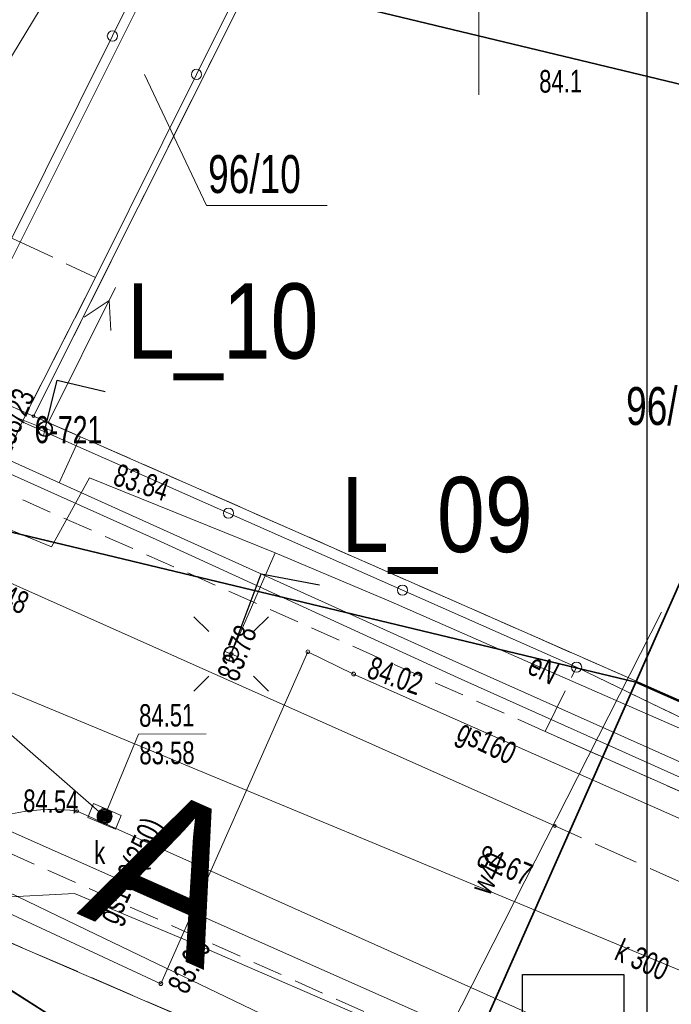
# Model space of a CAD drawing. Header units: metres. Extents: x -1013 to 1491576, y -5789570 to 1032.
# Tile 37 of 62: x -17 to 4, y 32 to 65. Entities that reach past the tile are written whole.
import ezdxf
from ezdxf.xclip import XClip

# ---------------------------------------------------------------- set-up
doc = ezdxf.new("R2010")
doc.units = ezdxf.units.M
doc.header["$MEASUREMENT"] = 0
doc.header["$XCLIPFRAME"] = 0
for name, pattern in [('2_KTCR02', [1.5, 1, -0.5]), ('2_KTJZ01', [2, 1.5, -0.5]), ('2_KTPL01', [2, 1.5, -0.5]), ('4_SUPT_P_01', [2.5, 2, -0.5]), ('GUK', [2, 1.5, -0.5]), ('GUZ', [1, 0.5, -0.5])]:
    doc.linetypes.add(name, pattern=pattern)
doc.layers.add('700-L Mapa 1_1000 dwg', color=7, linetype='Continuous')
for name, color, linetype, lineweight in [('703-L Płaszczyzny podejścia 2D3', 152, 'Continuous', 30), ('703-L Płaszczyzny podejścia 2D38', 171, 'Continuous', 35), ('704-L Płaszczyzny podejścia 3D2', 4, 'Continuous', 20), ('704-L Płaszczyzny podejścia 3D38', 171, 'Continuous', 35), ('708-L Opisy sytuacji 1_1000 do legendy85', 1, 'Continuous', 25), ('708-L Opisy_ numeracja obiektów85', 1, 'Continuous', 25), ('722-L Obiekty_Latarnie_ słupy_ anteny1', 7, 'Continuous', 13), ('798-L Zakres inwestycji9', 142, 'Continuous', 70), ('ex_02_DXF_MZ_5_Dzialki7', 9, 'Continuous', 18), ('ex_02_DXF_MZ_5_Kontury3', 9, 'Continuous', 18), ('ex_02_DXF_MZ_5_KTCR_L_17', 9, 'Continuous', 18), ('ex_02_DXF_MZ_5_KTJZ_L_07', 9, 'Continuous', 18), ('ex_02_DXF_MZ_5_KTKR_L_07', 9, 'Continuous', 18), ('ex_02_DXF_MZ_5_KTOK_L_17', 9, 'Continuous', 18), ('ex_02_DXF_MZ_5_KTOK_L_47', 9, 'Continuous', 18), ('ex_02_DXF_MZ_5_KTPL_L_07', 9, 'Continuous', 18), ('ex_02_DXF_MZ_5_Numery_dzialek7', 9, 'Continuous', 18), ('ex_02_DXF_MZ_5_Numery_punktow7', 9, 'Continuous', 18), ('ex_02_DXF_MZ_5_Podzial_sekcyjny_krzyze7', 9, 'Continuous', 18), ('ex_02_DXF_MZ_5_Punkty7', 9, 'Continuous', 18), ('ex_02_DXF_MZ_5_RTPW_T_07', 9, 'Continuous', 18), ('ex_02_DXF_MZ_5_RTPW_T_17', 9, 'Continuous', 18), ('ex_02_DXF_MZ_5_SUOG_L_052', 9, 'Continuous', 18), ('ex_02_DXF_MZ_5_SUOW_L_05', 9, 'Continuous', 18), ('ex_02_DXF_MZ_5_SUPE_D_L_31', 9, 'Continuous', 18), ('ex_02_DXF_MZ_5_SUPE_D_T_07', 9, 'Continuous', 18), ('ex_02_DXF_MZ_5_SUPE_E_T_31', 9, 'Continuous', 18), ('ex_02_DXF_MZ_5_SUPE_L_31', 9, 'Continuous', 18), ('ex_02_DXF_MZ_5_SUPG_E_T_27', 9, 'Continuous', 18), ('ex_02_DXF_MZ_5_SUPG_L_252', 9, 'Continuous', 18), ('ex_02_DXF_MZ_5_SUPK_D_L_434', 9, 'Continuous', 18), ('ex_02_DXF_MZ_5_SUPK_E_T_434', 9, 'Continuous', 18), ('ex_02_DXF_MZ_5_SUPK_L_434', 9, 'Continuous', 18), ('ex_02_DXF_MZ_5_SUPP_E_T_630', 9, 'Continuous', 18), ('ex_02_DXF_MZ_5_SUPP_L_630', 9, 'Continuous', 18), ('ex_02_DXF_MZ_5_SUPT_D_L_030', 9, 'Continuous', 18), ('ex_02_DXF_MZ_5_SUPW_E_T_05', 9, 'Continuous', 18), ('ex_02_DXF_MZ_5_SUPW_L_05', 9, 'Continuous', 18), ('ex_02_DXF_MZ_5_SUSM_D_T_07', 9, 'Continuous', 18), ('ex_02_DXF_MZ_5_SUSM_D_T_37', 9, 'Continuous', 18), ('ex_02_DXF_MZ_5_SUTE_T_01', 9, 'Continuous', 18), ('ex_02_DXF_MZ_5_SUTG_T_052', 9, 'Continuous', 18), ('ex_02_DXF_MZ_5_SUTK_T_034', 9, 'Continuous', 18), ('ex_02_DXF_MZ_5_SUUK_D_T_97', 9, 'Continuous', 18), ('ex_02_DXF_MZ_5_SUUK_E_T_77', 9, 'Continuous', 18), ('ex_02_DXF_MZ_5_SUUK_T_07', 9, 'Continuous', 18), ('ex_02_DXF_MZ_5_Uzytki3', 9, 'Continuous', 18)]:
    doc.layers.add(name, color=color, linetype=linetype, lineweight=lineweight)
doc.styles.add('STYL_AUTOMATYCZNY_1', font='arial.ttf', dxfattribs={"width": 0.7})
doc.styles.add('STYL_AUTOMATYCZNY_2', font='arial.ttf')
doc.styles.add('STYL_AUTOMATYCZNY_3', font='ARIALN.TTF')
doc.dimstyles.new('STYL_AUTOMATYCZNY__1', dxfattribs={"dimtxt": 0.18, "dimasz": 0.912, "dimexe": 0.18, "dimexo": 0.0625, "dimgap": 0, "dimtad": 0, "dimtih": 1, "dimtoh": 1, "dimdec": 4, "dimzin": 0, "dimdsep": 46, "dimcen": 0.09, "dimadec": 0, "dimazin": 0, "dimtfac": 1, "dimtdec": 4, "dimtmove": 0, "dimatfit": 3, "dimldrblk": 'ARROWHEAD_7', "dimfxl": 1, "dimtolj": 1, "dimtzin": 0, "dimarcsym": 0})

# ---------------------------------------------------------------- blocks, each defined once
blk = doc.blocks.new('Rysunek_1_5', base_point=(-7447251.91, -5789835.327))
at = {"layer": 'ex_02_DXF_MZ_5_Dzialki7', "color": 9, "linetype": 'Continuous', "lineweight": 18}
for p, q in [((-19.445, 52.706), (-8.36, 74.856)), ((-16.707, 51.495), (-5.612, 73.675)), ((-19.445, 52.706), (-16.707, 51.495)), ((-16.707, 51.495), (16.017, 37.104)), ((-42.33, 44.713), (161.19, -43.067))]:
    blk.add_line(p, q, dxfattribs=at)
at = {"layer": 'ex_02_DXF_MZ_5_Kontury3', "color": 9, "linetype": 'GUK', "lineweight": 18}
for p, q in [((9.132, 103.142), (-16.707, 51.495)), ((-16.707, 51.495), (-19.445, 52.706)), ((-16.707, 51.495), (11.443, 39.112)), ((-42.331, 44.714), (102.61, -17.792))]:
    blk.add_line(p, q, dxfattribs=at)
at = {"layer": 'ex_02_DXF_MZ_5_KTCR_L_17', "color": 9, "linetype": '2_KTCR02', "lineweight": 18}
for p, q in [((0.3, 41.013), (-18.04, 49.143)), ((31.23, 15.163), (-19.02, 37.653))]:
    blk.add_line(p, q, dxfattribs=at)
at = {"layer": 'ex_02_DXF_MZ_5_KTCR_L_17', "color": 9, "linetype": 'Continuous', "lineweight": 18}
blk.add_line((9.37, 36.973), (0.3, 41.013), dxfattribs=at)
at = {"layer": 'ex_02_DXF_MZ_5_KTJZ_L_07', "color": 9, "linetype": '2_KTJZ01', "lineweight": 18}
blk.add_line((6.98, 35.043), (0.62, 37.873), dxfattribs=at)
at = {"layer": 'ex_02_DXF_MZ_5_KTKR_L_07', "color": 9, "linetype": 'Continuous', "lineweight": 18}
for p, q in [((0.62, 37.873), (-18.54, 46.423)), ((32.42, 17.033), (-15.26, 38.363))]:
    blk.add_line(p, q, dxfattribs=at)
blk.add_arc((-16.11, 32.554), 5.871, 81.6753, 119.7111, dxfattribs=at)
at = {"layer": 'ex_02_DXF_MZ_5_KTOK_L_17', "color": 9, "linetype": 'Continuous', "lineweight": 18}
for p, q in [((1.34, 43.153), (4.453, 41.645)), ((4.228, 41.754), (5.578, 41.1))]:
    blk.add_line(p, q, dxfattribs=at)
blk.add_circle((1.34, 43.153), 0.17, dxfattribs=at)
at = {"layer": 'ex_02_DXF_MZ_5_KTOK_L_47', "color": 9, "linetype": 'Continuous', "lineweight": 18}
for p, q in [((-14.088, 64.127), (-10.723, 70.888)), ((-7.933, 69.601), (-11.292, 62.852)), ((-17.43, 57.413), (-14.088, 64.127)), ((-11.292, 62.852), (-14.65, 56.103)), ((-14.65, 56.103), (-17.09, 51.303)), ((-17.09, 51.303), (-10.23, 48.27)), ((-10.23, 48.27), (-4.445, 45.711)), ((-4.445, 45.711), (1.34, 43.153))]:
    blk.add_line(p, q, dxfattribs=at)
for centre in [(-14.088, 64.127), (-11.292, 62.852), (-10.23, 48.27), (-4.445, 45.711)]:
    blk.add_circle(centre, 0.17, dxfattribs=at)
at = {"layer": 'ex_02_DXF_MZ_5_KTPL_L_07', "color": 9, "linetype": '2_KTPL01', "lineweight": 18}
for p, q in [((-17.43, 57.413), (-14.65, 56.103)), ((-14.65, 56.103), (-17.09, 51.303)), ((-17.09, 51.303), (-18.04, 49.143)), ((0.3, 41.013), (1.34, 43.153)), ((1.34, 43.153), (8.69, 39.593)), ((9.37, 36.973), (0.3, 41.013))]:
    blk.add_line(p, q, dxfattribs=at)
at = {"layer": 'ex_02_DXF_MZ_5_Numery_dzialek7', "color": 9, "linetype": 'Continuous', "lineweight": 18}
for p, q in [((-13.016, 62.852), (-10.96, 58.489)), ((-10.96, 58.489), (-6.947, 58.489))]:
    blk.add_line(p, q, dxfattribs=at)
at = {"layer": 'ex_02_DXF_MZ_5_Podzial_sekcyjny_krzyze7', "color": 9, "linetype": 'Continuous', "lineweight": 18}
blk.add_line((-1.91, 62.173), (-1.91, 67.173), dxfattribs=at)
at = {"layer": 'ex_02_DXF_MZ_5_Punkty7', "color": 9, "linetype": 'Continuous', "lineweight": 18}
blk.add_circle((-16.707, 51.495), 0.045, dxfattribs=at)
at = {"layer": 'ex_02_DXF_MZ_5_RTPW_T_17', "color": 9, "linetype": 'Continuous', "lineweight": 18}
for centre in [(-15.26, 38.363), (0.62, 37.873)]:
    blk.add_circle(centre, 0.045, dxfattribs=at)
at = {"layer": 'ex_02_DXF_MZ_5_SUOG_L_052', "color": 9, "linetype": 'Continuous', "lineweight": 18}
blk.add_line((-7.59, 43.663), (-12.48, 32.633), dxfattribs=at)
at = {"layer": 'ex_02_DXF_MZ_5_SUOW_L_05', "color": 9, "linetype": 'Continuous', "lineweight": 18}
blk.add_line((-3.79, 29.343), (4.16, 44.983), dxfattribs=at)
at = {"layer": 'ex_02_DXF_MZ_5_SUPE_D_L_31', "color": 9, "linetype": 'Continuous', "lineweight": 18}
for p, q in [((-23.087, 50.02), (-16.116, 47.149)), ((-16.116, 47.149), (-14.852, 49.438)), ((-14.852, 49.438), (-8.674, 46.951)), ((-8.674, 46.951), (-10.141, 43.591)), ((-8.674, 46.951), (-4.822, 45.318)), ((-4.822, 45.318), (-0.208, 43.3)), ((-0.208, 43.3), (6.102, 40.535)), ((-15.345, 35.633), (-18.974, 35.438)), ((-11.273, 33.922), (-15.345, 35.633)), ((2.711, 27.88), (-11.273, 33.922))]:
    blk.add_line(p, q, dxfattribs=at)
at = {"layer": 'ex_02_DXF_MZ_5_SUPE_D_T_07', "color": 9, "linetype": 'Continuous', "lineweight": 18}
for p, q in [((-16.212, 51.292), (-13.981, 55.766)), ((-15.031, 54.781), (-14.197, 55.333)), ((-14.197, 55.333), (-14.136, 54.335))]:
    blk.add_line(p, q, dxfattribs=at)
at = {"layer": 'ex_02_DXF_MZ_5_SUPE_L_31', "color": 9, "linetype": 'Continuous', "lineweight": 18}
blk.add_line((-21.206, 52.999), (-16.556, 51.16), dxfattribs=at)
at = {"layer": 'ex_02_DXF_MZ_5_SUPG_L_252', "color": 9, "linetype": 'Continuous', "lineweight": 18}
for p, q in [((-7.59, 43.663), (-12.48, 32.633)), ((-6.07, 42.923), (-7.59, 43.663)), ((8.44, 36.493), (-6.07, 42.923)), ((-12.48, 32.633), (-19.98, 36.113))]:
    blk.add_line(p, q, dxfattribs=at)
at = {"layer": 'ex_02_DXF_MZ_5_SUPK_D_L_434', "color": 9, "linetype": 'Continuous', "lineweight": 18}
for q in [(7.643, 31.885), (-14.35, 38.193)]:
    blk.add_line((-20.52, 43.573), q, dxfattribs=at)
at = {"layer": 'ex_02_DXF_MZ_5_SUPK_L_434', "color": 9, "linetype": 'Continuous', "lineweight": 18}
for p, q in [((-15, 67.493), (-21.35, 57.003)), ((-27.97, 42.343), (7.52, 26.613))]:
    blk.add_line(p, q, dxfattribs=at)
at = {"layer": 'ex_02_DXF_MZ_5_SUPP_L_630', "color": 9, "linetype": '4_SUPT_P_01', "lineweight": 18}
blk.add_line((-15.858, 49.275), (-15.155, 50.809), dxfattribs=at)
at = {"layer": 'ex_02_DXF_MZ_5_SUPT_D_L_030', "color": 9, "linetype": 'Continuous', "lineweight": 18}
for p, q in [((-2.678, 43.333), (-39.919, 60.123)), ((-25.88, 53.341), (-12.638, 47.393)), ((-12.638, 47.393), (-2.594, 42.794)), ((18.861, 33.704), (-2.678, 43.333)), ((-2.594, 42.794), (16.628, 34.178))]:
    blk.add_line(p, q, dxfattribs=at)
at = {"layer": 'ex_02_DXF_MZ_5_SUPW_L_05', "color": 9, "linetype": 'Continuous', "lineweight": 18}
for p, q in [((-3.79, 29.343), (4.16, 44.983)), ((-14.95, 34.423), (-18.99, 36.363)), ((-3.96, 29.143), (-14.95, 34.423))]:
    blk.add_line(p, q, dxfattribs=at)
at = {"layer": 'ex_02_DXF_MZ_5_SUSM_D_T_07', "color": 9, "linetype": 'Continuous', "lineweight": 18}
for p, q in [((-10.883, 44.333), (-11.378, 44.828)), ((-9.398, 44.333), (-8.903, 44.828)), ((-10.883, 42.848), (-11.378, 42.353)), ((-9.398, 42.848), (-8.903, 42.353))]:
    blk.add_line(p, q, dxfattribs=at)
at = {"layer": 'ex_02_DXF_MZ_5_SUSM_D_T_37', "color": 9, "linetype": 'Continuous', "lineweight": 18}
for centre in [(-16.324, 51.068), (-10.141, 43.591)]:
    blk.add_circle(centre, 0.25, dxfattribs=at)
at = {"layer": 'ex_02_DXF_MZ_5_SUTG_T_052', "color": 9, "linetype": 'Continuous', "lineweight": 18}
for centre in [(-7.59, 43.663), (-6.07, 42.923), (-12.48, 32.633)]:
    blk.add_circle(centre, 0.0625, dxfattribs=at)
at = {"layer": 'ex_02_DXF_MZ_5_SUTK_T_034', "color": 9, "linetype": 'Continuous', "lineweight": 18}
for p, q in [((-14.35, 38.193), (-13.226, 40.92)), ((-13.226, 40.92), (-10.974, 40.936))]:
    blk.add_line(p, q, dxfattribs=at)
at = {"layer": 'ex_02_DXF_MZ_5_SUUK_D_T_97', "color": 9, "linetype": 'Continuous', "lineweight": 18}
for radius in [0.25, 0.225, 0.2, 0.175, 0.15, 0.125, 0.1, 0.075, 0.05, 0.025, 0.00715]:
    blk.add_circle((-14.35, 38.193), radius, dxfattribs=at)
at = {"layer": 'ex_02_DXF_MZ_5_SUUK_T_07', "color": 9, "linetype": 'Continuous', "lineweight": 18}
for p, q in [((-14.908, 38.159), (-14.712, 38.619)), ((-14.712, 38.619), (-13.792, 38.227)), ((-14.413, 38.491), (-14.609, 38.031)), ((-14.091, 38.354), (-14.287, 37.894)), ((-13.987, 37.767), (-14.908, 38.159)), ((-13.792, 38.227), (-13.987, 37.767))]:
    blk.add_line(p, q, dxfattribs=at)
at = {"layer": 'ex_02_DXF_MZ_5_Uzytki3', "color": 9, "linetype": 'GUZ', "lineweight": 18}
for p, q in [((-16.707, 51.495), (9.132, 103.142)), ((-19.445, 52.706), (-16.707, 51.495)), ((-16.707, 51.495), (11.443, 39.112)), ((-42.331, 44.714), (102.61, -17.792))]:
    blk.add_line(p, q, dxfattribs=at)
at = {"layer": 'ex_02_DXF_MZ_5_Numery_dzialek7', "color": 9, "linetype": 'Continuous', "lineweight": 18, "char_height": 1.26, "attachment_point": 1, "style": 'STYL_AUTOMATYCZNY_1'}
for s, insert in [('\\A1;{\\pql;\\fArial|b0|i0|c238|p0;\\W0.700000;96/10}', (-10.908, 60.169)), ('\\A1;{\\pql;\\fArial|b0|i0|c238|p0;\\W0.700000;96/14}', (2.985, 52.46))]:
    blk.add_mtext(s, dxfattribs=dict(at, insert=insert))
at = {"layer": 'ex_02_DXF_MZ_5_Numery_punktow7', "color": 9, "linetype": 'Continuous', "lineweight": 18, "insert": (-16.678, 51.495), "char_height": 0.9, "attachment_point": 1, "style": 'STYL_AUTOMATYCZNY_1'}
blk.add_mtext('\\A1;{\\pql;\\fArial|b0|i0|c238|p0;\\W0.700000;6-721}', dxfattribs=at)
at = {"layer": 'ex_02_DXF_MZ_5_RTPW_T_07', "color": 9, "linetype": 'Continuous', "lineweight": 18, "insert": (0.094, 62.994), "char_height": 0.75, "attachment_point": 1, "rotation": 0.4031, "style": 'STYL_AUTOMATYCZNY_1'}
blk.add_mtext('\\A1;{\\pql;\\fArial|b0|i0|c238|p0;\\W0.700000;84.1}', dxfattribs=at)
at = {"layer": 'ex_02_DXF_MZ_5_RTPW_T_17', "color": 9, "linetype": 'Continuous', "lineweight": 18, "char_height": 0.75, "style": 'STYL_AUTOMATYCZNY_1'}
for s, insert, attachment_point, rotation in [('\\A1;{\\pql;\\fArial|b0|i0|c238|p0;\\W0.700000;84.48}', (-18.458, 46.334), 1, 335.4804), ('\\A1;{\\pql;\\fArial|b0|i0|c238|p0;\\W0.700000;84.54}', (-17.063, 38.332), 7, 358.461), ('\\A1;{\\pql;\\fArial|b0|i0|c238|p0;\\W0.700000;84.67}', (-1.745, 37.266), 1, 337.3062)]:
    blk.add_mtext(s, dxfattribs=dict(at, insert=insert, attachment_point=attachment_point, rotation=rotation))
at = {"layer": 'ex_02_DXF_MZ_5_SUPE_E_T_31', "color": 9, "linetype": 'Continuous', "lineweight": 18, "insert": (-0.177, 43.302), "char_height": 0.75, "attachment_point": 4, "rotation": 333.0327, "style": 'STYL_AUTOMATYCZNY_1'}
blk.add_mtext('\\A1;{\\pql;\\fArial|b0|i0|c238|p0;\\W0.700000;eN}', dxfattribs=at)
at = {"layer": 'ex_02_DXF_MZ_5_SUPG_E_T_27', "color": 9, "linetype": 'Continuous', "lineweight": 18, "char_height": 0.75, "attachment_point": 7, "style": 'STYL_AUTOMATYCZNY_1'}
for s, insert, rotation in [('\\A1;{\\pql;\\fArial|b0|i0|c238|p0;\\W0.700000;gs160}', (-2.804, 40.564), 334.0811), ('\\A1;{\\pql;\\fArial|b0|i0|c238|p0;\\W0.700000;gs160(250)}', (-13.742, 34.46), 65.0136)]:
    blk.add_mtext(s, dxfattribs=dict(at, insert=insert, rotation=rotation))
at = {"layer": 'ex_02_DXF_MZ_5_SUPK_E_T_434', "color": 9, "linetype": 'Continuous', "lineweight": 18, "insert": (2.549, 33.446), "char_height": 0.75, "attachment_point": 7, "rotation": 335.7, "style": 'STYL_AUTOMATYCZNY_1'}
blk.add_mtext('\\A1;{\\pql;\\fArial|b0|i0|c238|p0;\\W0.700000;k 300}', dxfattribs=at)
at = {"layer": 'ex_02_DXF_MZ_5_SUPP_E_T_630', "color": 9, "linetype": 'Continuous', "lineweight": 18, "insert": (-18.469, 48.535), "char_height": 0.75, "attachment_point": 4, "rotation": 67.2218, "style": 'STYL_AUTOMATYCZNY_1'}
blk.add_mtext('\\A1;{\\pql;\\fArial|b0|i0|c238|p0;\\W0.700000;proj.t 158/23}', dxfattribs=at)
at = {"layer": 'ex_02_DXF_MZ_5_SUPW_E_T_05', "color": 9, "linetype": 'Continuous', "lineweight": 18, "insert": (-1.551, 35.526), "char_height": 0.75, "attachment_point": 7, "rotation": 62.1759, "style": 'STYL_AUTOMATYCZNY_1'}
blk.add_mtext('\\A1;{\\pql;\\fArial|b0|i0|c238|p0;\\W0.700000;w40}', dxfattribs=at)
at = {"layer": 'ex_02_DXF_MZ_5_SUTE_T_01', "color": 9, "linetype": 'Continuous', "lineweight": 18, "insert": (-13.877, 49.935), "char_height": 0.75, "attachment_point": 1, "rotation": 341.9728, "style": 'STYL_AUTOMATYCZNY_1'}
blk.add_mtext('\\A1;{\\pql;\\fArial|b0|i0|c238|p0;\\W0.700000;83.84}', dxfattribs=at)
at = {"layer": 'ex_02_DXF_MZ_5_SUTG_T_052', "color": 9, "linetype": 'Continuous', "lineweight": 18, "char_height": 0.75, "style": 'STYL_AUTOMATYCZNY_1'}
for s, insert, attachment_point, rotation in [('\\A1;{\\pql;\\fArial|b0|i0|c238|p0;\\W0.700000;83.78}', (-9.916, 42.629), 7, 69.1932), ('\\A1;{\\pql;\\fArial|b0|i0|c238|p0;\\W0.700000;84.02}', (-5.682, 42.815), 7, 340.3462), ('\\A1;{\\pql;\\fArial|b0|i0|c238|p0;\\W0.700000;83.90}', (-12.283, 32.579), 1, 63.374)]:
    blk.add_mtext(s, dxfattribs=dict(at, insert=insert, attachment_point=attachment_point, rotation=rotation))
at = {"layer": 'ex_02_DXF_MZ_5_SUTK_T_034', "color": 9, "linetype": 'Continuous', "lineweight": 18, "char_height": 0.75, "attachment_point": 1, "rotation": 0.4031, "style": 'STYL_AUTOMATYCZNY_1'}
for s, insert in [('\\A1;{\\pql;\\fArial|b0|i0|c238|p0;\\W0.700000;84.51}', (-13.203, 41.92)), ('\\A1;{\\pql;\\fArial|b0|i0|c238|p0;\\W0.700000;83.58}', (-13.195, 40.671))]:
    blk.add_mtext(s, dxfattribs=dict(at, insert=insert))
at = {"layer": 'ex_02_DXF_MZ_5_SUUK_E_T_77', "color": 9, "linetype": 'Continuous', "lineweight": 18, "insert": (-14.693, 36.989), "char_height": 0.75, "attachment_point": 4, "style": 'STYL_AUTOMATYCZNY_1'}
blk.add_mtext('\\A1;{\\pql;\\fArial|b0|i0|c238|p0;\\W0.700000;k}', dxfattribs=at)
blk = doc.blocks.new('ARROWHEAD_7')
at = {"color": 0, "linetype": 'Continuous', "lineweight": 0}
for p, q in [((0, 0), (-1, 0)), ((-0.25, 0), (0.25, 0)), ((0, -0.25), (0, 0.25))]:
    blk.add_line(p, q, dxfattribs=at)
blk.add_circle((0, 0), 0.25, dxfattribs=at)

msp = doc.modelspace()

# ---------------------------------------------------------------- linework, layer by layer
at = {"layer": '703-L Płaszczyzny podejścia 2D3', "color": 152, "linetype": 'Continuous', "lineweight": 30}
msp.add_line((3.682, 2.395), (3.682, 1031.954), dxfattribs=at)
msp.add_circle((8.227, 10.355), 1021.659, dxfattribs=at)
at = {"layer": '703-L Płaszczyzny podejścia 2D38', "color": 171, "linetype": 'Continuous', "lineweight": 35}
msp.add_line((-4.796, 24.363), (-336.803, 235.305), dxfattribs=at)
at = {"layer": '704-L Płaszczyzny podejścia 3D2', "color": 4, "linetype": 'Continuous', "lineweight": 20, "flags": 128}
for points in [[(-4.796, 24.363), (3.307, 42.648)], [(3.307, 42.648), (33.752, 29.158)]]:
    msp.add_lwpolyline(points, dxfattribs=at)
at = {"layer": '704-L Płaszczyzny podejścia 3D38', "color": 171, "linetype": 'Continuous', "lineweight": 35, "flags": 128}
for points in [[(11.41, 60.934), (-107.214, 89.435), (-158.424, 121.971)], [(-107.214, 89.435), (11.41, 60.934)], [(3.307, 42.648), (-56.005, 56.899), (-107.214, 89.435)], [(11.41, 60.934), (3.307, 42.648)], [(3.307, 42.648), (11.41, 60.934)], [(-4.796, 24.363), (-56.005, 56.899)], [(-56.005, 56.899), (3.307, 42.648)], [(-56.005, 56.899), (-4.796, 24.363)], [(3.307, 42.648), (-4.796, 24.363)], [(33.752, 29.158), (3.307, 42.648)]]:
    msp.add_lwpolyline(points, dxfattribs=at)
at = {"layer": '708-L Opisy sytuacji 1_1000 do legendy85', "color": 1, "linetype": 'Continuous', "lineweight": 25, "flags": 128}
msp.add_lwpolyline([(-0.462, 32.942), (2.909, 32.942), (2.909, 26.56), (-0.462, 26.56)], close=True, dxfattribs=at)
at = {"layer": '722-L Obiekty_Latarnie_ słupy_ anteny1', "color": 7, "linetype": 'Continuous', "lineweight": 13, "flags": 128}
for points in [[(-16.324, 50.997), (-16.253, 51.068), (-16.324, 51.139), (-16.394, 51.068)], [(-10.141, 43.52), (-10.07, 43.591), (-10.141, 43.661), (-10.211, 43.591)]]:
    msp.add_lwpolyline(points, close=True, dxfattribs=at)

# ---------------------------------------------------------------- block references
at = {"layer": '700-L Mapa 1_1000 dwg', "color": 52, "linetype": 'Continuous', "lineweight": 25}
ref = msp.add_blockref('Rysunek_1_5', (-7447251.91, -5789835.327), dxfattribs=at)
XClip(ref).set_block_clipping_path([(-454.4097296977, -337.82710067), (350.5902703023, 167.17289933)])

# ---------------------------------------------------------------- texts
at = {"layer": '708-L Opisy_ numeracja obiektów85', "color": 1, "linetype": 'Continuous', "lineweight": 25, "char_height": 2.5, "attachment_point": 7, "style": 'STYL_AUTOMATYCZNY_3'}
for s, insert in [('\\A1;{\\pql;\\fArial Narrow|b0|i0|c238|p0;\\W1.000000;L_10}', (-13.608, 52.685)), ('\\A1;{\\pql;\\fArial Narrow|b0|i0|c238|p0;\\W1.000000;L_09}', (-6.487, 46.252))]:
    msp.add_mtext(s, dxfattribs=dict(at, insert=insert))
at = {"layer": '798-L Zakres inwestycji9', "color": 142, "linetype": 'Continuous', "lineweight": 70, "insert": (-15.295, 34.971), "char_height": 5, "attachment_point": 7, "rotation": 336.1008, "style": 'STYL_AUTOMATYCZNY_2'}
msp.add_mtext('\\A1;{\\pql;\\fArial|b0|i0|c238|p0;\\W1.000000;A}', dxfattribs=at)

# ---------------------------------------------------------------- leaders
at = {"layer": '708-L Opisy_ numeracja obiektów85', "color": 1, "linetype": 'Continuous', "lineweight": 25, "annotation_type": 0, "has_hookline": 1, "hookline_direction": 0}
for points, text_width in [([(-16.324, 51.068), (-15.928, 52.685), (-14.328, 52.317)], 6.029), ([(-10.141, 43.591), (-9.14, 46.252), (-7.207, 45.885)], 6.041)]:
    msp.add_leader(points, dimstyle='STYL_AUTOMATYCZNY__1', dxfattribs=dict(at, text_width=text_width))

doc.saveas('drawing.dxf')
